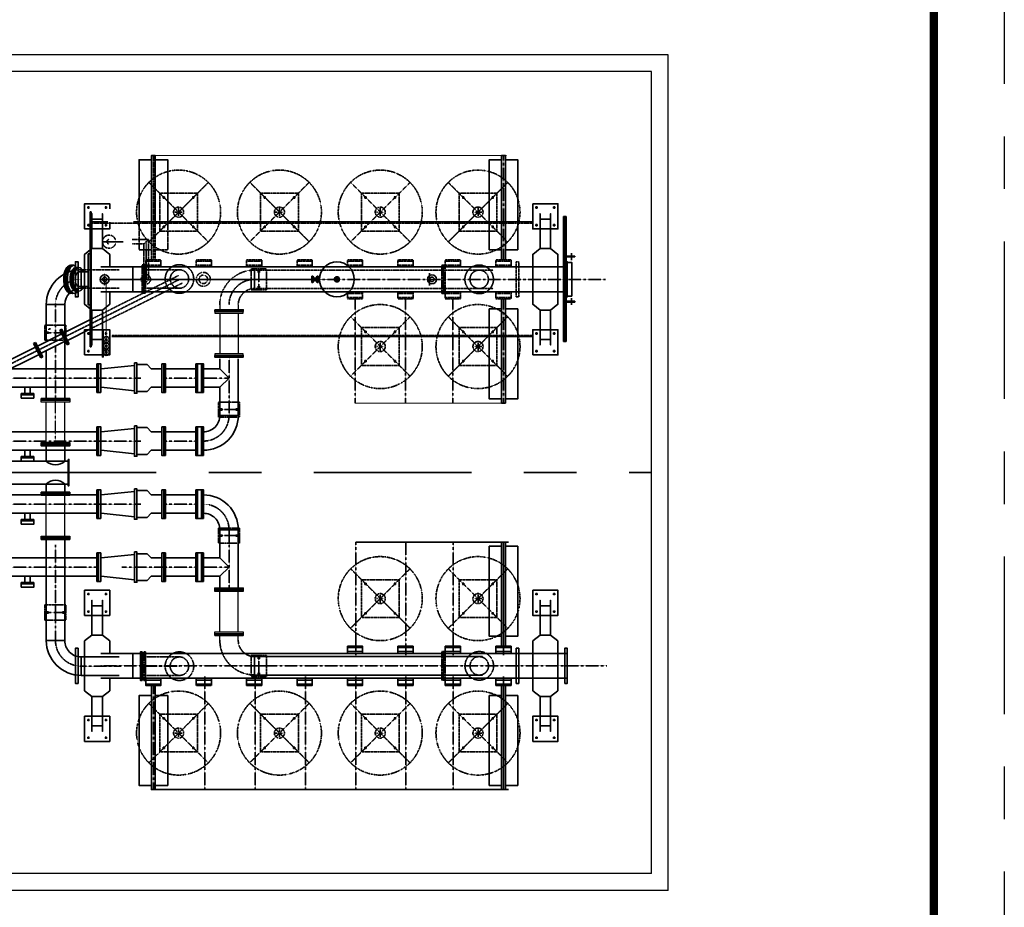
# Model space of a CAD drawing. Header units: inches. Extents: x -341304 to 31571016, y -692717 to 2132253.
# Tile 245 of 256: x 751887 to 763604, y -296658 to -286094. Entities that reach past the tile are written whole.
import ezdxf

# ---------------------------------------------------------------- set-up
doc = ezdxf.new("R2010")
doc.units = ezdxf.units.IN
doc.header["$MEASUREMENT"] = 0
for name, pattern in [('ACISOWELD', [3, 2, -1]), ('CENTER', [2, 1.25, -0.25, 0.25, -0.25]), ('CENTRE', [1.5, 0.75, -0.25, 0.25, -0.25]), ('DASHDOT', [1, 0.5, -0.25, 0, -0.25]), ('DASHED', [0.75, 0.5, -0.25]), ('HIDDEN', [0.375, 0.25, -0.125])]:
    doc.linetypes.add(name, pattern=pattern)

# ---------------------------------------------------------------- blocks, each defined once
blk = doc.blocks.new('tyyyy')
at = {"color": 230, "ltscale": 100}
for p, q in [((-1255486, 591205), (-1266340, 591205)), ((-1255486, 581259), (-1255486, 591205)), ((-1255686, 591005), (-1266140, 591005)), ((-1255686, 581459), (-1255686, 591005)), ((-1255686, 581459), (-1263887, 581459)), ((-1255486, 581259), (-1264087, 581259))]:
    blk.add_line(p, q, dxfattribs=at)
at = {"color": 230, "linetype": 'HIDDEN', "lineweight": 35, "ltscale": 0.5}
for p, q in [((-1261612, 588765), (-1261612, 590005)), ((-1260958, 589686), (-1261665, 588979)), ((-1260958, 588979), (-1261665, 589686)), ((-1259758, 589686), (-1260465, 588979)), ((-1259758, 588979), (-1260465, 589686)), ((-1258558, 589686), (-1259265, 588979)), ((-1258558, 588979), (-1259265, 589686)), ((-1257395, 589686), (-1258102, 588979)), ((-1257395, 588979), (-1258102, 589686)), ((-1262350, 589199), (-1257098, 589199)), ((-1261671, 589006), (-1261863, 589006)), ((-1261724, 588954), (-1261863, 588954)), ((-1261671, 589006), (-1261724, 588954)), ((-1261724, 588532), (-1261724, 588954)), ((-1261671, 588532), (-1261671, 589006)), ((-1262472, 588646), (-1262019, 588646)), ((-1261316, 588576), (-1262362, 588052)), ((-1260407, 588642), (-1257568, 588642)), ((-1261265, 588488), (-1262362, 587942)), ((-1262472, 588427), (-1262019, 588427)), ((-1258558, 588086), (-1259265, 587379)), ((-1258558, 587379), (-1259265, 588086)), ((-1257395, 588086), (-1258102, 587379)), ((-1257395, 587379), (-1258102, 588086)), ((-1262107, 587865), (-1257098, 587865)), ((-1258558, 585086), (-1259265, 584379)), ((-1258558, 584379), (-1259265, 585086)), ((-1257395, 585086), (-1258102, 584379)), ((-1257395, 584379), (-1258102, 585086)), ((-1260958, 583486), (-1261665, 582779)), ((-1260958, 582779), (-1261665, 583486)), ((-1259758, 583486), (-1260465, 582779)), ((-1259758, 582779), (-1260465, 583486)), ((-1258558, 583486), (-1259265, 582779)), ((-1258558, 582779), (-1259265, 583486)), ((-1257395, 583486), (-1258102, 582779)), ((-1257395, 582779), (-1258102, 583486))]:
    blk.add_line(p, q, dxfattribs=at)
at = {"color": 230, "lineweight": 0}
for p, q in [((-1261612, 590005), (-1257408, 590005)), ((-1257431, 587059), (-1259212, 587059))]:
    blk.add_line(p, q, dxfattribs=at)
at = {"color": 230, "linetype": 'CENTER', "lineweight": 35}
for p, q in [((-1257445, 588765), (-1257445, 590005)), ((-1261357, 589332), (-1261267, 589332)), ((-1261312, 589378), (-1261312, 589287)), ((-1260157, 589332), (-1260067, 589332)), ((-1260112, 589378), (-1260112, 589287)), ((-1258957, 589332), (-1258867, 589332)), ((-1258912, 589378), (-1258912, 589287)), ((-1257794, 589332), (-1257704, 589332)), ((-1257749, 589378), (-1257749, 589287)), ((-1256701, 588808), (-1256596, 588808)), ((-1256701, 588798), (-1256596, 588798)), ((-1260357, 588407), (-1260357, 588657)), ((-1261303, 588530), (-1262362, 588000)), ((-1262237, 588532), (-1259728, 588532)), ((-1256230, 588532), (-1262237, 588532)), ((-1260267, 588532), (-1260447, 588532)), ((-1262777, 587851), (-1262777, 588231)), ((-1259212, 588299), (-1259212, 587059)), ((-1258612, 588299), (-1258612, 587059)), ((-1258049, 588299), (-1258049, 587059)), ((-1257445, 588299), (-1257445, 587059)), ((-1256701, 588272), (-1256596, 588272)), ((-1256701, 588262), (-1256596, 588262)), ((-1262362, 588000), (-1264261, 587049)), ((-1262777, 587807), (-1262777, 587987)), ((-1262902, 587897), (-1262652, 587897)), ((-1258912, 587778), (-1258912, 587687)), ((-1257749, 587778), (-1257749, 587687)), ((-1262777, 587092), (-1262777, 587735)), ((-1258957, 587732), (-1258867, 587732)), ((-1257794, 587732), (-1257704, 587732)), ((-1263534, 587357), (-1262260, 587357)), ((-1262260, 587357), (-1261760, 587357)), ((-1261488, 587357), (-1261088, 587357)), ((-1261037, 587357), (-1260712, 587357)), ((-1260712, 586892), (-1260712, 587072)), ((-1260837, 586982), (-1260587, 586982)), ((-1263660, 586607), (-1262260, 586607)), ((-1262260, 586607), (-1261760, 586607)), ((-1261488, 586607), (-1261088, 586607)), ((-1263660, 585857), (-1262260, 585857)), ((-1262260, 585857), (-1261760, 585857)), ((-1261488, 585857), (-1261088, 585857)), ((-1260712, 585392), (-1260712, 585572)), ((-1260837, 585482), (-1260587, 585482)), ((-1259204, 584061), (-1259204, 585405)), ((-1258606, 584060), (-1258606, 585405)), ((-1258044, 584061), (-1258044, 585405)), ((-1257445, 584060), (-1257445, 585405)), ((-1257445, 584165), (-1257445, 585405)), ((-1263660, 585107), (-1262260, 585107)), ((-1261988, 585107), (-1261488, 585107)), ((-1261488, 585107), (-1261088, 585107)), ((-1261037, 585107), (-1260712, 585107)), ((-1258957, 584732), (-1258867, 584732)), ((-1258912, 584687), (-1258912, 584778)), ((-1257794, 584732), (-1257704, 584732)), ((-1257749, 584687), (-1257749, 584778)), ((-1262777, 584657), (-1262777, 584477)), ((-1262902, 584567), (-1262652, 584567)), ((-1260357, 584057), (-1260357, 583807)), ((-1262237, 583932), (-1256216, 583932)), ((-1261727, 583928), (-1261302, 583928)), ((-1260267, 583932), (-1260447, 583932)), ((-1261001, 583804), (-1261001, 582459)), ((-1260402, 583804), (-1260402, 582459)), ((-1259803, 583804), (-1259803, 582459)), ((-1259204, 583804), (-1259204, 582459)), ((-1258606, 583804), (-1258606, 582459)), ((-1258044, 583804), (-1258044, 582459)), ((-1257445, 583804), (-1257445, 582459)), ((-1261612, 583699), (-1261612, 582459)), ((-1257445, 583699), (-1257445, 582459)), ((-1261312, 583087), (-1261312, 583178)), ((-1260112, 583087), (-1260112, 583178)), ((-1258912, 583087), (-1258912, 583178)), ((-1257749, 583087), (-1257749, 583178)), ((-1261357, 583132), (-1261267, 583132)), ((-1260157, 583132), (-1260067, 583132)), ((-1258957, 583132), (-1258867, 583132)), ((-1257794, 583132), (-1257704, 583132))]:
    blk.add_line(p, q, dxfattribs=at)
at = {"color": 230, "lineweight": 35}
for p, q in [((-1261502, 589507), (-1261472, 589507)), ((-1261487, 589522), (-1261487, 589492)), ((-1261152, 589507), (-1261122, 589507)), ((-1261137, 589522), (-1261137, 589492)), ((-1260302, 589507), (-1260272, 589507)), ((-1260287, 589522), (-1260287, 589492)), ((-1259952, 589507), (-1259922, 589507)), ((-1259937, 589522), (-1259937, 589492)), ((-1259102, 589507), (-1259072, 589507)), ((-1259087, 589522), (-1259087, 589492)), ((-1258752, 589507), (-1258722, 589507)), ((-1258737, 589522), (-1258737, 589492)), ((-1257939, 589507), (-1257909, 589507)), ((-1257924, 589522), (-1257924, 589492)), ((-1257589, 589507), (-1257559, 589507)), ((-1257574, 589522), (-1257574, 589492)), ((-1262401, 589387), (-1262371, 589387)), ((-1262386, 589402), (-1262386, 589372)), ((-1262191, 589387), (-1262161, 589387)), ((-1262176, 589402), (-1262176, 589372)), ((-1257068, 589387), (-1257038, 589387)), ((-1257053, 589402), (-1257053, 589372)), ((-1256858, 589387), (-1256828, 589387)), ((-1256843, 589402), (-1256843, 589372)), ((-1262366, 589336), (-1262366, 587729)), ((-1262366, 589336), (-1262354, 589336)), ((-1262354, 589336), (-1262354, 587729)), ((-1256731, 589278), (-1256731, 587792)), ((-1256731, 589278), (-1256701, 589278)), ((-1256720, 589278), (-1256720, 587792)), ((-1256712, 589278), (-1256712, 587792)), ((-1256701, 589278), (-1256701, 587792)), ((-1262401, 589177), (-1262371, 589177)), ((-1262386, 589192), (-1262386, 589162)), ((-1262354, 589215), (-1262154, 589215)), ((-1262191, 589177), (-1262161, 589177)), ((-1262176, 589192), (-1262176, 589162)), ((-1261848, 589215), (-1257098, 589215)), ((-1261502, 589157), (-1261472, 589157)), ((-1261487, 589172), (-1261487, 589142)), ((-1261152, 589157), (-1261122, 589157)), ((-1261137, 589172), (-1261137, 589142)), ((-1260302, 589157), (-1260272, 589157)), ((-1260287, 589172), (-1260287, 589142)), ((-1259952, 589157), (-1259922, 589157)), ((-1259937, 589172), (-1259937, 589142)), ((-1259102, 589157), (-1259072, 589157)), ((-1259087, 589172), (-1259087, 589142)), ((-1258752, 589157), (-1258722, 589157)), ((-1258737, 589172), (-1258737, 589142)), ((-1257939, 589157), (-1257909, 589157)), ((-1257924, 589172), (-1257924, 589142)), ((-1257589, 589157), (-1257559, 589157)), ((-1257574, 589172), (-1257574, 589142)), ((-1257068, 589177), (-1257038, 589177)), ((-1257053, 589162), (-1257053, 589192)), ((-1256858, 589177), (-1256828, 589177)), ((-1256843, 589162), (-1256843, 589192)), ((-1262387, 588837), (-1262387, 588228)), ((-1262387, 588837), (-1262366, 588837)), ((-1256638, 588843), (-1256638, 588762)), ((-1256596, 588808), (-1256596, 588798)), ((-1262597, 588699), (-1262553, 588699)), ((-1262553, 588699), (-1262532, 588671)), ((-1262237, 588680), (-1256731, 588680)), ((-1262498, 588672), (-1262533, 588672)), ((-1262498, 588620), (-1262383, 588620)), ((-1262472, 588646), (-1262472, 588427)), ((-1260407, 588642), (-1260407, 588423)), ((-1260372, 588622), (-1260342, 588622)), ((-1260357, 588607), (-1260357, 588637)), ((-1259728, 588570), (-1259728, 588495)), ((-1259715, 588570), (-1259728, 588570)), ((-1259722, 588570), (-1259722, 588495)), ((-1259664, 588570), (-1259715, 588495)), ((-1259715, 588570), (-1259664, 588495)), ((-1259715, 588570), (-1259715, 588495)), ((-1259664, 588570), (-1259664, 588495)), ((-1259651, 588570), (-1259664, 588570)), ((-1259657, 588570), (-1259657, 588495)), ((-1259651, 588570), (-1259651, 588495)), ((-1258326, 588607), (-1258326, 588460)), ((-1262498, 588445), (-1262383, 588445)), ((-1261053, 588532), (-1260628, 588532)), ((-1260357, 588427), (-1260357, 588457)), ((-1259715, 588495), (-1259728, 588495)), ((-1259651, 588495), (-1259664, 588495)), ((-1262237, 588384), (-1256731, 588384)), ((-1260372, 588442), (-1260342, 588442)), ((-1262887, 588231), (-1262667, 588231)), ((-1262887, 587803), (-1262887, 588231)), ((-1262667, 587900), (-1262667, 588231)), ((-1262387, 588228), (-1262366, 588228)), ((-1256638, 588308), (-1256638, 588228)), ((-1256596, 588272), (-1256596, 588262)), ((-1262882, 587897), (-1262852, 587897)), ((-1262867, 587912), (-1262867, 587882)), ((-1262700, 587939), (-1262725, 587927)), ((-1262725, 587927), (-1262638, 587754)), ((-1262715, 587932), (-1262628, 587758)), ((-1262710, 587934), (-1262623, 587761)), ((-1262702, 587897), (-1262672, 587897)), ((-1262700, 587939), (-1262613, 587765)), ((-1262687, 587912), (-1262687, 587882)), ((-1262401, 587887), (-1262371, 587887)), ((-1262386, 587872), (-1262386, 587902)), ((-1262191, 587887), (-1262161, 587887)), ((-1262176, 587872), (-1262176, 587902)), ((-1259102, 587907), (-1259072, 587907)), ((-1259087, 587922), (-1259087, 587892)), ((-1258752, 587907), (-1258722, 587907)), ((-1258737, 587922), (-1258737, 587892)), ((-1257939, 587907), (-1257909, 587907)), ((-1257924, 587922), (-1257924, 587892)), ((-1257589, 587907), (-1257559, 587907)), ((-1257574, 587922), (-1257574, 587892)), ((-1257068, 587887), (-1257038, 587887)), ((-1257053, 587872), (-1257053, 587902)), ((-1256858, 587887), (-1256828, 587887)), ((-1256843, 587872), (-1256843, 587902)), ((-1263014, 587782), (-1263038, 587770)), ((-1263038, 587770), (-1262951, 587596)), ((-1263029, 587775), (-1262942, 587601)), ((-1263023, 587777), (-1262936, 587604)), ((-1263014, 587782), (-1262927, 587608)), ((-1262667, 587112), (-1262667, 587794)), ((-1262613, 587765), (-1262638, 587754)), ((-1262107, 587850), (-1257098, 587850)), ((-1256731, 587792), (-1256701, 587792)), ((-1262887, 587112), (-1262887, 587683)), ((-1262401, 587677), (-1262371, 587677)), ((-1262386, 587662), (-1262386, 587692)), ((-1262366, 587729), (-1262354, 587729)), ((-1262191, 587677), (-1262161, 587677)), ((-1262176, 587662), (-1262176, 587692)), ((-1257068, 587677), (-1257038, 587677)), ((-1257053, 587662), (-1257053, 587692)), ((-1256858, 587677), (-1256828, 587677)), ((-1256843, 587662), (-1256843, 587692)), ((-1262927, 587608), (-1262951, 587596)), ((-1262235, 587467), (-1261838, 587507)), ((-1260821, 587467), (-1260821, 587587)), ((-1259102, 587557), (-1259072, 587557)), ((-1259087, 587572), (-1259087, 587542)), ((-1258752, 587557), (-1258722, 587557)), ((-1258737, 587572), (-1258737, 587542)), ((-1257939, 587557), (-1257909, 587557)), ((-1257924, 587572), (-1257924, 587542)), ((-1257589, 587557), (-1257559, 587557)), ((-1257574, 587572), (-1257574, 587542)), ((-1263315, 587467), (-1262280, 587467)), ((-1261468, 587467), (-1261108, 587467)), ((-1261017, 587467), (-1260821, 587467)), ((-1260712, 587357), (-1260821, 587467)), ((-1260712, 587357), (-1260821, 587248)), ((-1263640, 587248), (-1262280, 587248)), ((-1263140, 587248), (-1263140, 587173)), ((-1263080, 587248), (-1263080, 587173)), ((-1262235, 587248), (-1261838, 587207)), ((-1261468, 587248), (-1261108, 587248)), ((-1261017, 587248), (-1260821, 587248)), ((-1260817, 586982), (-1260787, 586982)), ((-1260802, 586997), (-1260802, 586967)), ((-1260637, 586982), (-1260607, 586982)), ((-1260622, 586997), (-1260622, 586967)), ((-1260821, 586912), (-1260602, 586912)), ((-1263640, 586717), (-1262280, 586717)), ((-1262235, 586717), (-1261838, 586757)), ((-1261468, 586717), (-1261108, 586717)), ((-1261017, 586717), (-1261017, 586498)), ((-1263640, 586498), (-1262280, 586498)), ((-1263140, 586498), (-1263140, 586423)), ((-1263080, 586498), (-1263080, 586423)), ((-1262235, 586498), (-1261838, 586457)), ((-1261468, 586498), (-1261108, 586498)), ((-1265035, 586369), (-1262627, 586369)), ((-1265035, 586096), (-1262627, 586096)), ((-1262235, 585967), (-1261838, 586007)), ((-1263640, 585967), (-1262280, 585967)), ((-1261468, 585967), (-1261108, 585967)), ((-1261017, 585748), (-1261017, 585967)), ((-1263640, 585748), (-1262280, 585748)), ((-1263140, 585748), (-1263140, 585673)), ((-1263080, 585748), (-1263080, 585673)), ((-1262235, 585748), (-1261838, 585707)), ((-1261468, 585748), (-1261108, 585748)), ((-1260821, 585552), (-1260602, 585552)), ((-1260817, 585482), (-1260787, 585482)), ((-1260802, 585497), (-1260802, 585467)), ((-1260637, 585482), (-1260607, 585482)), ((-1260622, 585497), (-1260622, 585467)), ((-1257385, 585405), (-1259204, 585405)), ((-1263640, 585217), (-1262280, 585217)), ((-1262235, 585217), (-1261838, 585257)), ((-1261468, 585217), (-1261108, 585217)), ((-1261017, 585217), (-1260821, 585217)), ((-1260712, 585107), (-1260821, 585217)), ((-1260712, 585107), (-1260821, 584998)), ((-1263640, 584998), (-1262280, 584998)), ((-1263140, 584998), (-1263140, 584923)), ((-1263080, 584998), (-1263080, 584923)), ((-1262235, 584998), (-1261838, 584957)), ((-1261468, 584998), (-1261108, 584998)), ((-1261017, 584998), (-1260821, 584998)), ((-1260821, 584998), (-1260821, 584857)), ((-1259102, 584907), (-1259072, 584907)), ((-1259087, 584892), (-1259087, 584922)), ((-1258752, 584907), (-1258722, 584907)), ((-1258737, 584892), (-1258737, 584922)), ((-1257939, 584907), (-1257909, 584907)), ((-1257924, 584892), (-1257924, 584922)), ((-1257589, 584907), (-1257559, 584907)), ((-1257574, 584892), (-1257574, 584922)), ((-1262401, 584787), (-1262371, 584787)), ((-1262386, 584802), (-1262386, 584772)), ((-1262191, 584787), (-1262161, 584787)), ((-1262176, 584802), (-1262176, 584772)), ((-1257068, 584787), (-1257038, 584787)), ((-1257053, 584802), (-1257053, 584772)), ((-1256858, 584787), (-1256828, 584787)), ((-1256843, 584802), (-1256843, 584772)), ((-1262867, 584552), (-1262867, 584582)), ((-1262687, 584552), (-1262687, 584582)), ((-1262401, 584577), (-1262371, 584577)), ((-1262386, 584592), (-1262386, 584562)), ((-1262191, 584577), (-1262161, 584577)), ((-1262176, 584592), (-1262176, 584562)), ((-1257068, 584577), (-1257038, 584577)), ((-1257053, 584592), (-1257053, 584562)), ((-1256858, 584577), (-1256828, 584577)), ((-1256843, 584592), (-1256843, 584562)), ((-1262882, 584567), (-1262852, 584567)), ((-1262702, 584567), (-1262672, 584567)), ((-1259102, 584557), (-1259072, 584557)), ((-1259087, 584542), (-1259087, 584572)), ((-1258752, 584557), (-1258722, 584557)), ((-1258737, 584542), (-1258737, 584572)), ((-1257939, 584557), (-1257909, 584557)), ((-1257924, 584542), (-1257924, 584572)), ((-1257589, 584557), (-1257559, 584557)), ((-1257574, 584542), (-1257574, 584572)), ((-1262887, 584233), (-1262667, 584233)), ((-1262472, 583819), (-1262472, 584038)), ((-1262237, 584080), (-1256686, 584080)), ((-1260407, 583823), (-1260407, 584042)), ((-1260372, 584022), (-1260342, 584022)), ((-1260357, 584037), (-1260357, 584007)), ((-1262237, 583784), (-1256686, 583784)), ((-1260372, 583842), (-1260342, 583842)), ((-1260357, 583857), (-1260357, 583827)), ((-1262386, 583272), (-1262386, 583302)), ((-1262176, 583272), (-1262176, 583302)), ((-1261502, 583307), (-1261472, 583307)), ((-1261487, 583292), (-1261487, 583322)), ((-1261152, 583307), (-1261122, 583307)), ((-1261137, 583292), (-1261137, 583322)), ((-1260302, 583307), (-1260272, 583307)), ((-1260287, 583292), (-1260287, 583322)), ((-1259952, 583307), (-1259922, 583307)), ((-1259937, 583292), (-1259937, 583322)), ((-1259102, 583307), (-1259072, 583307)), ((-1259087, 583292), (-1259087, 583322)), ((-1258752, 583307), (-1258722, 583307)), ((-1258737, 583292), (-1258737, 583322)), ((-1257939, 583307), (-1257909, 583307)), ((-1257924, 583292), (-1257924, 583322)), ((-1257589, 583307), (-1257559, 583307)), ((-1257574, 583292), (-1257574, 583322)), ((-1257053, 583272), (-1257053, 583302)), ((-1256843, 583272), (-1256843, 583302)), ((-1262401, 583287), (-1262371, 583287)), ((-1262191, 583287), (-1262161, 583287)), ((-1257068, 583287), (-1257038, 583287)), ((-1256858, 583287), (-1256828, 583287)), ((-1262401, 583077), (-1262371, 583077)), ((-1262386, 583062), (-1262386, 583092)), ((-1262191, 583077), (-1262161, 583077)), ((-1262176, 583062), (-1262176, 583092)), ((-1257068, 583077), (-1257038, 583077)), ((-1257053, 583062), (-1257053, 583092)), ((-1256858, 583077), (-1256828, 583077)), ((-1256843, 583062), (-1256843, 583092)), ((-1261502, 582957), (-1261472, 582957)), ((-1261487, 582942), (-1261487, 582972)), ((-1261152, 582957), (-1261122, 582957)), ((-1261137, 582942), (-1261137, 582972)), ((-1260302, 582957), (-1260272, 582957)), ((-1260287, 582942), (-1260287, 582972)), ((-1259952, 582957), (-1259922, 582957)), ((-1259937, 582942), (-1259937, 582972)), ((-1259102, 582957), (-1259072, 582957)), ((-1259087, 582942), (-1259087, 582972)), ((-1258752, 582957), (-1258722, 582957)), ((-1258737, 582942), (-1258737, 582972)), ((-1257939, 582957), (-1257909, 582957)), ((-1257924, 582942), (-1257924, 582972)), ((-1257589, 582957), (-1257559, 582957)), ((-1257574, 582942), (-1257574, 582972)), ((-1261589, 582459), (-1257385, 582459))]:
    blk.add_line(p, q, dxfattribs=at)
at = {"color": 230, "linetype": 'CENTER', "lineweight": 35, "ltscale": 0.1}
for p, q in [((-1261970, 588980), (-1262214, 588980)), ((-1261698, 588532), (-1261698, 588980))]:
    blk.add_line(p, q, dxfattribs=at)
at = {"color": 230, "linetype": 'HIDDEN', "lineweight": 35}
for p, q in [((-1262431, 588532), (-1262431, 588680)), ((-1261855, 588532), (-1261855, 588680)), ((-1257098, 588532), (-1257098, 588680)), ((-1256798, 588532), (-1256798, 588680)), ((-1262431, 588532), (-1262431, 588384)), ((-1261855, 588532), (-1261855, 588384)), ((-1257098, 588532), (-1257098, 588384)), ((-1256798, 588532), (-1256798, 588384)), ((-1262431, 583932), (-1262431, 584080)), ((-1261855, 583932), (-1261855, 584080)), ((-1257098, 583932), (-1257098, 584080)), ((-1256798, 583932), (-1256798, 584080)), ((-1262431, 583932), (-1262431, 583784)), ((-1261855, 583932), (-1261855, 583784)), ((-1257098, 583932), (-1257098, 583784)), ((-1256798, 583932), (-1256798, 583784))]:
    blk.add_line(p, q, dxfattribs=at)
at = {"color": 230, "linetype": 'DASHED', "lineweight": 35, "ltscale": 0.1}
blk.add_line((-1262192, 588607), (-1262192, 588460), dxfattribs=at)
at = {"color": 230, "linetype": 'DASHED', "lineweight": 35}
for p, q in [((-1261707, 588646), (-1261302, 588646)), ((-1261707, 588427), (-1261302, 588427)), ((-1262902, 584657), (-1262902, 584477)), ((-1262652, 584657), (-1262902, 584657)), ((-1262652, 584477), (-1262652, 584657)), ((-1262902, 584477), (-1262652, 584477)), ((-1261707, 584038), (-1261302, 584038)), ((-1261707, 583819), (-1261302, 583819))]:
    blk.add_line(p, q, dxfattribs=at)
at = {"color": 230, "linetype": 'ACISOWELD', "lineweight": 30}
for p, q in [((-1260821, 588227), (-1260821, 588170)), ((-1260602, 588233), (-1260602, 588170)), ((-1260821, 584237), (-1260821, 584295)), ((-1260602, 584231), (-1260602, 584295))]:
    blk.add_line(p, q, dxfattribs=at)
at = {"color": 230, "lineweight": 30}
for p, q in [((-1260821, 588130), (-1260821, 587647)), ((-1260602, 588130), (-1260602, 587647)), ((-1262887, 586590), (-1262887, 587072)), ((-1262667, 586590), (-1262667, 587072)), ((-1262887, 586590), (-1262887, 586681)), ((-1262887, 585476), (-1262887, 585958)), ((-1262667, 585476), (-1262667, 585958)), ((-1260821, 584335), (-1260821, 584817)), ((-1260602, 584335), (-1260602, 584817))]:
    blk.add_line(p, q, dxfattribs=at)
at = {"color": 230, "linetype": 'Continuous', "lineweight": 35, "ltscale": 0.1}
for p, q in [((-1262362, 588052), (-1262678, 587895)), ((-1262362, 587942), (-1262634, 587806)), ((-1263016, 587725), (-1264226, 587120)), ((-1262972, 587638), (-1264183, 587034))]:
    blk.add_line(p, q, dxfattribs=at)
at = {"color": 230, "linetype": 'Continuous', "lineweight": 35}
for p, q in [((-1262992, 587738), (-1262702, 587883)), ((-1262949, 587653), (-1262660, 587798))]:
    blk.add_line(p, q, dxfattribs=at)
at = {"color": 230, "linetype": 'CENTER', "lineweight": 30}
blk.add_line((-1262777, 586570), (-1262777, 587092), dxfattribs=at)
at = {"color": 230, "linetype": 'CENTRE', "lineweight": 35, "ltscale": 2500}
blk.add_line((-1274702, 586232), (-1255686, 586232), dxfattribs=at)
at = {"color": 230, "lineweight": 35}
for points in [[(-1261589, 589215), (-1261589, 590005), (-1261635, 590005), (-1261635, 589215)], [(-1257422, 588765), (-1257422, 590005), (-1257468, 590005), (-1257468, 588765)], [(-1261635, 589955), (-1261782, 589955), (-1261782, 589215)], [(-1261442, 589215), (-1261442, 589955), (-1261589, 589955)], [(-1257468, 589955), (-1257615, 589955), (-1257615, 588885), (-1257468, 588885)], [(-1257422, 588885), (-1257275, 588885), (-1257275, 589955), (-1257422, 589955)], [(-1262131, 589214), (-1262131, 589132), (-1262431, 589132), (-1262431, 589432), (-1262131, 589432), (-1262131, 589371)], [(-1262344, 588898), (-1262344, 589312), (-1262344, 589247), (-1262219, 589247), (-1262219, 589312), (-1262219, 588898)], [(-1257011, 588898), (-1257011, 589312), (-1257011, 589247), (-1256886, 589247), (-1256886, 589312), (-1256886, 588898)], [(-1262431, 588680), (-1262431, 588828), (-1262344, 588898), (-1262219, 588898), (-1262131, 588828), (-1262131, 588680)], [(-1257098, 588680), (-1257098, 588828), (-1257011, 588898), (-1256886, 588898), (-1256798, 588828), (-1256798, 588680)], [(-1262431, 588384), (-1262431, 588236), (-1262344, 588166), (-1262219, 588166), (-1262131, 588236), (-1262131, 588384)], [(-1257098, 588384), (-1257098, 588236), (-1257011, 588166), (-1256886, 588166), (-1256798, 588236), (-1256798, 588384)], [(-1257468, 588299), (-1257468, 587059), (-1257422, 587059), (-1257422, 588299)], [(-1262344, 588166), (-1262344, 587752), (-1262344, 587817), (-1262219, 587817), (-1262219, 587752), (-1262219, 588166)], [(-1257468, 588179), (-1257615, 588179), (-1257615, 587109), (-1257468, 587109)], [(-1257422, 587109), (-1257275, 587109), (-1257275, 588179), (-1257422, 588179)], [(-1257011, 588166), (-1257011, 587752), (-1257011, 587817), (-1256886, 587817), (-1256886, 587752), (-1256886, 588166)], [(-1261808, 587517), (-1261688, 587517), (-1261638, 587467), (-1261513, 587467)], [(-1261808, 587197), (-1261688, 587197), (-1261638, 587248), (-1261513, 587248)], [(-1261808, 586767), (-1261688, 586767), (-1261638, 586717), (-1261513, 586717)], [(-1261808, 586447), (-1261688, 586447), (-1261638, 586498), (-1261513, 586498)], [(-1261808, 586017), (-1261688, 586017), (-1261638, 585967), (-1261513, 585967)], [(-1261808, 585697), (-1261688, 585697), (-1261638, 585748), (-1261513, 585748)], [(-1257468, 584165), (-1257468, 585405), (-1257422, 585405), (-1257422, 584165)], [(-1257468, 584285), (-1257615, 584285), (-1257615, 585355), (-1257468, 585355)], [(-1257422, 585355), (-1257275, 585355), (-1257275, 584285), (-1257422, 584285)], [(-1261808, 585267), (-1261688, 585267), (-1261638, 585217), (-1261513, 585217)], [(-1261808, 584947), (-1261688, 584947), (-1261638, 584998), (-1261513, 584998)], [(-1262344, 584298), (-1262344, 584712), (-1262344, 584647), (-1262219, 584647), (-1262219, 584712), (-1262219, 584298)], [(-1257011, 584298), (-1257011, 584712), (-1257011, 584647), (-1256886, 584647), (-1256886, 584712), (-1256886, 584298)], [(-1262431, 584080), (-1262431, 584228), (-1262344, 584298), (-1262219, 584298), (-1262131, 584228), (-1262131, 584080)], [(-1257098, 584080), (-1257098, 584228), (-1257011, 584298), (-1256886, 584298), (-1256798, 584228), (-1256798, 584080)], [(-1259122, 584080), (-1259122, 584165), (-1259302, 584165), (-1259302, 584080), (-1259122, 584080), (-1259122, 584102), (-1259302, 584102), (-1259302, 584149), (-1259122, 584149)], [(-1258522, 584080), (-1258522, 584165), (-1258702, 584165), (-1258702, 584080), (-1258522, 584080), (-1258522, 584102), (-1258702, 584102), (-1258702, 584149), (-1258522, 584149)], [(-1257959, 584080), (-1257959, 584165), (-1258139, 584165), (-1258139, 584080), (-1257959, 584080), (-1257959, 584102), (-1258139, 584102), (-1258139, 584149), (-1257959, 584149)], [(-1257355, 584080), (-1257355, 584165), (-1257535, 584165), (-1257535, 584080), (-1257355, 584080), (-1257355, 584102), (-1257535, 584102), (-1257535, 584149), (-1257355, 584149)], [(-1262431, 583784), (-1262431, 583636), (-1262344, 583566), (-1262219, 583566), (-1262131, 583636), (-1262131, 583784)], [(-1261702, 583784), (-1261702, 583699), (-1261522, 583699), (-1261522, 583784), (-1261702, 583784), (-1261702, 583762), (-1261522, 583762), (-1261522, 583715), (-1261702, 583715)], [(-1260502, 583784), (-1260502, 583699), (-1260322, 583699), (-1260322, 583784), (-1260502, 583784), (-1260502, 583762), (-1260322, 583762), (-1260322, 583715), (-1260502, 583715)], [(-1259902, 583784), (-1259902, 583699), (-1259722, 583699), (-1259722, 583784), (-1259902, 583784), (-1259902, 583762), (-1259722, 583762), (-1259722, 583715), (-1259902, 583715)], [(-1259302, 583784), (-1259302, 583699), (-1259122, 583699), (-1259122, 583784), (-1259302, 583784), (-1259302, 583762), (-1259122, 583762), (-1259122, 583715), (-1259302, 583715)], [(-1258702, 583784), (-1258702, 583699), (-1258522, 583699), (-1258522, 583784), (-1258702, 583784), (-1258702, 583762), (-1258522, 583762), (-1258522, 583715), (-1258702, 583715)], [(-1258139, 583784), (-1258139, 583699), (-1257959, 583699), (-1257959, 583784), (-1258139, 583784), (-1258139, 583762), (-1257959, 583762), (-1257959, 583715), (-1258139, 583715)], [(-1257535, 583784), (-1257535, 583699), (-1257355, 583699), (-1257355, 583784), (-1257535, 583784), (-1257535, 583762), (-1257355, 583762), (-1257355, 583715), (-1257535, 583715)], [(-1257098, 583784), (-1257098, 583636), (-1257011, 583566), (-1256886, 583566), (-1256798, 583636), (-1256798, 583784)], [(-1261589, 583699), (-1261589, 582459), (-1261635, 582459), (-1261635, 583699)], [(-1257422, 583699), (-1257422, 582459), (-1257468, 582459), (-1257468, 583699)], [(-1262344, 583566), (-1262344, 583152), (-1262344, 583217), (-1262219, 583217), (-1262219, 583152), (-1262219, 583566)], [(-1261635, 582509), (-1261782, 582509), (-1261782, 583579), (-1261635, 583579)], [(-1261589, 583579), (-1261442, 583579), (-1261442, 582509), (-1261589, 582509)], [(-1257468, 582509), (-1257615, 582509), (-1257615, 583579), (-1257468, 583579)], [(-1257422, 583579), (-1257275, 583579), (-1257275, 582509), (-1257422, 582509)], [(-1257011, 583566), (-1257011, 583152), (-1257011, 583217), (-1256886, 583217), (-1256886, 583152), (-1256886, 583566)]]:
    blk.add_lwpolyline(points, dxfattribs=at)
at = {"color": 230, "linetype": 'HIDDEN', "lineweight": 35, "ltscale": 0.5}
for points in [[(-1261537, 589557), (-1261087, 589557), (-1261087, 589107), (-1261537, 589107)], [(-1260337, 589557), (-1259887, 589557), (-1259887, 589107), (-1260337, 589107)], [(-1259137, 589557), (-1258687, 589557), (-1258687, 589107), (-1259137, 589107)], [(-1257974, 589557), (-1257524, 589557), (-1257524, 589107), (-1257974, 589107)], [(-1257264, 588742), (-1257294, 588742), (-1257294, 588322), (-1257264, 588322)], [(-1259137, 587957), (-1258687, 587957), (-1258687, 587507), (-1259137, 587507)], [(-1257974, 587957), (-1257524, 587957), (-1257524, 587507), (-1257974, 587507)], [(-1259137, 584507), (-1258687, 584507), (-1258687, 584957), (-1259137, 584957)], [(-1257974, 584507), (-1257524, 584507), (-1257524, 584957), (-1257974, 584957)], [(-1261537, 582907), (-1261087, 582907), (-1261087, 583357), (-1261537, 583357)], [(-1260337, 582907), (-1259887, 582907), (-1259887, 583357), (-1260337, 583357)], [(-1259137, 582907), (-1258687, 582907), (-1258687, 583357), (-1259137, 583357)], [(-1257974, 582907), (-1257524, 582907), (-1257524, 583357), (-1257974, 583357)]]:
    blk.add_lwpolyline(points, close=True, dxfattribs=at)
at = {"color": 230, "lineweight": 35}
for points in [[(-1257098, 589432), (-1256798, 589432), (-1256798, 589132), (-1257098, 589132)], [(-1262509, 588742), (-1262539, 588742), (-1262539, 588322), (-1262509, 588322)], [(-1262509, 588322), (-1262539, 588322), (-1262539, 588742), (-1262509, 588742)], [(-1256716, 588742), (-1256686, 588742), (-1256686, 588322), (-1256716, 588322)], [(-1256701, 588733), (-1256634, 588733), (-1256634, 588332), (-1256701, 588332)], [(-1260882, 588170), (-1260882, 588150), (-1260542, 588150), (-1260542, 588170)], [(-1262431, 587632), (-1262131, 587632), (-1262131, 587932), (-1262431, 587932)], [(-1262219, 587924), (-1262208, 587924), (-1262208, 587609), (-1262219, 587609)], [(-1257098, 587632), (-1256798, 587632), (-1256798, 587932), (-1257098, 587932)], [(-1260882, 587627), (-1260882, 587607), (-1260542, 587607), (-1260542, 587627)], [(-1262284, 587527), (-1262264, 587527), (-1262264, 587187), (-1262284, 587187)], [(-1262264, 587527), (-1262239, 587527), (-1262239, 587187), (-1262264, 587187)], [(-1261838, 587537), (-1261808, 587537), (-1261808, 587177), (-1261838, 587177)], [(-1261513, 587527), (-1261488, 587527), (-1261488, 587187), (-1261513, 587187)], [(-1261488, 587527), (-1261468, 587527), (-1261468, 587187), (-1261488, 587187)], [(-1261108, 587527), (-1261088, 587527), (-1261088, 587187), (-1261108, 587187)], [(-1261088, 587527), (-1261041, 587527), (-1261041, 587187), (-1261088, 587187)], [(-1261037, 587527), (-1261017, 587527), (-1261017, 587187), (-1261037, 587187)], [(-1263185, 587158), (-1263185, 587173), (-1263035, 587173), (-1263035, 587158)], [(-1263185, 587118), (-1263185, 587158), (-1263035, 587158), (-1263035, 587118)], [(-1262947, 587092), (-1262947, 587112), (-1262607, 587112), (-1262607, 587092)], [(-1262284, 586777), (-1262264, 586777), (-1262264, 586437), (-1262284, 586437)], [(-1262264, 586777), (-1262239, 586777), (-1262239, 586437), (-1262264, 586437)], [(-1261838, 586787), (-1261808, 586787), (-1261808, 586427), (-1261838, 586427)], [(-1261513, 586777), (-1261488, 586777), (-1261488, 586437), (-1261513, 586437)], [(-1261488, 586777), (-1261468, 586777), (-1261468, 586437), (-1261488, 586437)], [(-1261108, 586777), (-1261088, 586777), (-1261088, 586437), (-1261108, 586437)], [(-1261088, 586777), (-1261041, 586777), (-1261041, 586437), (-1261088, 586437)], [(-1261037, 586777), (-1261017, 586777), (-1261017, 586437), (-1261037, 586437)], [(-1262947, 586570), (-1262947, 586550), (-1262607, 586550), (-1262607, 586570)], [(-1263185, 586408), (-1263185, 586423), (-1263035, 586423), (-1263035, 586408)], [(-1263185, 586368), (-1263185, 586408), (-1263035, 586408), (-1263035, 586368)], [(-1262627, 586389), (-1262617, 586389), (-1262617, 586076), (-1262627, 586076)], [(-1262947, 585978), (-1262947, 585998), (-1262607, 585998), (-1262607, 585978)], [(-1262284, 586027), (-1262264, 586027), (-1262264, 585687), (-1262284, 585687)], [(-1262264, 586027), (-1262239, 586027), (-1262239, 585687), (-1262264, 585687)], [(-1261838, 586037), (-1261808, 586037), (-1261808, 585677), (-1261838, 585677)], [(-1261513, 586027), (-1261488, 586027), (-1261488, 585687), (-1261513, 585687)], [(-1261488, 586027), (-1261468, 586027), (-1261468, 585687), (-1261488, 585687)], [(-1261108, 586027), (-1261088, 586027), (-1261088, 585687), (-1261108, 585687)], [(-1261088, 586027), (-1261041, 586027), (-1261041, 585687), (-1261088, 585687)], [(-1261037, 585687), (-1261017, 585687), (-1261017, 586027), (-1261037, 586027)], [(-1263185, 585658), (-1263185, 585673), (-1263035, 585673), (-1263035, 585658)], [(-1263185, 585618), (-1263185, 585658), (-1263035, 585658), (-1263035, 585618)], [(-1262947, 585436), (-1262947, 585456), (-1262607, 585456), (-1262607, 585436)], [(-1261838, 585287), (-1261808, 585287), (-1261808, 584927), (-1261838, 584927)], [(-1262284, 585277), (-1262264, 585277), (-1262264, 584937), (-1262284, 584937)], [(-1262264, 585277), (-1262239, 585277), (-1262239, 584937), (-1262264, 584937)], [(-1261513, 585277), (-1261488, 585277), (-1261488, 584937), (-1261513, 584937)], [(-1261488, 585277), (-1261468, 585277), (-1261468, 584937), (-1261488, 584937)], [(-1261108, 585277), (-1261088, 585277), (-1261088, 584937), (-1261108, 584937)], [(-1261088, 585277), (-1261041, 585277), (-1261041, 584937), (-1261088, 584937)], [(-1261037, 584937), (-1261017, 584937), (-1261017, 585277), (-1261037, 585277)], [(-1263185, 584908), (-1263185, 584923), (-1263035, 584923), (-1263035, 584908)], [(-1263185, 584868), (-1263185, 584908), (-1263035, 584908), (-1263035, 584868)], [(-1262431, 584832), (-1262131, 584832), (-1262131, 584532), (-1262431, 584532)], [(-1260882, 584837), (-1260882, 584857), (-1260542, 584857), (-1260542, 584837)], [(-1257098, 584832), (-1256798, 584832), (-1256798, 584532), (-1257098, 584532)], [(-1260882, 584295), (-1260882, 584315), (-1260542, 584315), (-1260542, 584295)], [(-1262509, 584142), (-1262539, 584142), (-1262539, 583722), (-1262509, 583722)], [(-1262509, 583722), (-1262539, 583722), (-1262539, 584142), (-1262509, 584142)], [(-1257264, 583722), (-1257294, 583722), (-1257294, 584142), (-1257264, 584142)], [(-1257264, 584142), (-1257294, 584142), (-1257294, 583722), (-1257264, 583722)], [(-1256716, 583722), (-1256686, 583722), (-1256686, 584142), (-1256716, 584142)], [(-1261747, 584098), (-1261767, 584098), (-1261767, 583758), (-1261747, 583758)], [(-1262431, 583032), (-1262131, 583032), (-1262131, 583332), (-1262431, 583332)], [(-1257098, 583032), (-1256798, 583032), (-1256798, 583332), (-1257098, 583332)]]:
    blk.add_lwpolyline(points, close=True, dxfattribs=at)
at = {"color": 230, "linetype": 'HIDDEN', "lineweight": 35, "ltscale": 0.5}
for points in [[(-1261782, 589199), (-1261782, 588885), (-1261635, 588885)], [(-1261635, 589199), (-1261635, 588765)], [(-1261589, 588885), (-1261442, 588885), (-1261442, 589199)], [(-1261589, 588765), (-1261589, 589199)], [(-1261702, 588680), (-1261702, 588765), (-1261522, 588765), (-1261522, 588680), (-1261702, 588680), (-1261702, 588702), (-1261522, 588702), (-1261522, 588749), (-1261702, 588749)], [(-1261102, 588680), (-1261102, 588765), (-1260922, 588765), (-1260922, 588680), (-1261102, 588680), (-1261102, 588702), (-1260922, 588702), (-1260922, 588749), (-1261102, 588749)], [(-1260502, 588680), (-1260502, 588765), (-1260322, 588765), (-1260322, 588680), (-1260502, 588680), (-1260502, 588702), (-1260322, 588702), (-1260322, 588749), (-1260502, 588749)], [(-1259902, 588680), (-1259902, 588765), (-1259722, 588765), (-1259722, 588680), (-1259902, 588680), (-1259902, 588702), (-1259722, 588702), (-1259722, 588749), (-1259902, 588749)], [(-1259302, 588680), (-1259302, 588765), (-1259122, 588765), (-1259122, 588680), (-1259302, 588680), (-1259302, 588702), (-1259122, 588702), (-1259122, 588749), (-1259302, 588749)], [(-1258702, 588680), (-1258702, 588765), (-1258522, 588765), (-1258522, 588680), (-1258702, 588680), (-1258702, 588702), (-1258522, 588702), (-1258522, 588749), (-1258702, 588749)], [(-1258139, 588680), (-1258139, 588765), (-1257959, 588765), (-1257959, 588680), (-1258139, 588680), (-1258139, 588702), (-1257959, 588702), (-1257959, 588749), (-1258139, 588749)], [(-1257535, 588680), (-1257535, 588765), (-1257355, 588765), (-1257355, 588680), (-1257535, 588680), (-1257535, 588702), (-1257355, 588702), (-1257355, 588749), (-1257535, 588749)], [(-1259122, 588384), (-1259122, 588299), (-1259302, 588299), (-1259302, 588384), (-1259122, 588384), (-1259122, 588362), (-1259302, 588362), (-1259302, 588315), (-1259122, 588315)], [(-1258522, 588384), (-1258522, 588299), (-1258702, 588299), (-1258702, 588384), (-1258522, 588384), (-1258522, 588362), (-1258702, 588362), (-1258702, 588315), (-1258522, 588315)], [(-1257959, 588384), (-1257959, 588299), (-1258139, 588299), (-1258139, 588384), (-1257959, 588384), (-1257959, 588362), (-1258139, 588362), (-1258139, 588315), (-1257959, 588315)], [(-1257355, 588384), (-1257355, 588299), (-1257535, 588299), (-1257535, 588384), (-1257355, 588384), (-1257355, 588362), (-1257535, 588362), (-1257535, 588315), (-1257355, 588315)]]:
    blk.add_lwpolyline(points, dxfattribs=at)
at = {"color": 230, "lineweight": 35}
for points in [[(-1262595, 588699, 0.00664), (-1262596, 588699, 0.174705), (-1262624, 588689, 0.104203), (-1262655, 588651, 0.064948), (-1262672, 588600, 0.051099), (-1262679, 588532, 0.051099)], [(-1262578, 588699, 0.005387), (-1262579, 588699, 0.174705), (-1262607, 588689, 0.104203), (-1262638, 588651, 0.064948), (-1262656, 588600, 0.051099), (-1262663, 588532, 0.051099)], [(-1262570, 588699, 0.004638), (-1262571, 588699, 0.174705), (-1262599, 588689, 0.104203), (-1262630, 588651, 0.064948), (-1262648, 588600, 0.051099), (-1262654, 588532, 0.051099)], [(-1262553, 588699, 0.172295), (-1262581, 588689, 0.104203), (-1262611, 588651, 0.064948), (-1262629, 588600, 0.051099), (-1262636, 588532, 0.051099)], [(-1262533, 588672, 0.174705), (-1262557, 588663, 0.104203), (-1262582, 588631, 0.064948), (-1262597, 588589, 0.051099), (-1262603, 588532, 0.051099)], [(-1262519, 588672, 0.174705), (-1262542, 588663, 0.104203), (-1262568, 588631, 0.064948), (-1262582, 588589, 0.051099), (-1262588, 588532, 0.051099)], [(-1262512, 588672, 0.174705), (-1262536, 588663, 0.104203), (-1262562, 588631, 0.064948), (-1262576, 588589, 0.051099), (-1262582, 588532, 0.051099)], [(-1262444, 588620, 0.017497), (-1262449, 588631, 0.104203), (-1262474, 588663, 0.174705), (-1262498, 588672, 0.174705), (-1262521, 588663, 0.104203), (-1262547, 588631, 0.064948), (-1262562, 588589, 0.051099), (-1262567, 588532, 0.051099)], [(-1262498, 588620, 0.174705), (-1262513, 588615, 0.104203), (-1262529, 588594, 0.064948), (-1262538, 588568, 0.051099), (-1262542, 588532, 0.051099)], [(-1262679, 588532, 0.051099), (-1262672, 588465, 0.064948), (-1262655, 588414, 0.104203), (-1262624, 588376, 0.174705), (-1262596, 588365, 0.00664), (-1262595, 588365, 0.051645)], [(-1262663, 588532, 0.051099), (-1262656, 588465, 0.064948), (-1262638, 588414, 0.104203), (-1262607, 588376, 0.174705), (-1262579, 588365, 0.005387), (-1262578, 588365, 0.051645)], [(-1262654, 588532, 0.051099), (-1262648, 588465, 0.064948), (-1262630, 588414, 0.104203), (-1262599, 588376, 0.174705), (-1262571, 588365, 0.004638), (-1262570, 588365, 0.051645)], [(-1262636, 588532, 0.051099), (-1262629, 588465, 0.064948), (-1262611, 588414, 0.104203), (-1262581, 588376, 0.174705), (-1262552, 588365, 0.174705), (-1262524, 588376, 0.051645), (-1262507, 588393, 0.017497)], [(-1262603, 588532, 0.051099), (-1262597, 588476, 0.064948), (-1262582, 588434, 0.104203), (-1262557, 588402, 0.174705), (-1262533, 588393, 0.174705)], [(-1262588, 588532, 0.051099), (-1262582, 588476, 0.064948), (-1262568, 588434, 0.104203), (-1262542, 588402, 0.174705), (-1262519, 588393, 0.174705)], [(-1262582, 588532, 0.051099), (-1262576, 588476, 0.064948), (-1262562, 588434, 0.104203), (-1262536, 588402, 0.174705), (-1262512, 588393, 0.174705)], [(-1262567, 588532, 0.051099), (-1262562, 588476, 0.064948), (-1262547, 588434, 0.104203), (-1262521, 588402, 0.174705), (-1262498, 588393, 0.174705), (-1262474, 588402, 0.104203), (-1262449, 588434, 0.017497), (-1262444, 588445, 0.051099)], [(-1262542, 588532, 0.051099), (-1262538, 588497, 0.064948), (-1262529, 588471, 0.104203), (-1262513, 588450, 0.174705), (-1262498, 588445, 0.174705)], [(-1261017, 586498), (-1261017, 586498, 0.414214), (-1260602, 586912), (-1260602, 587587)], [(-1261017, 586717), (-1261017, 586717, 0.414214), (-1260821, 586912), (-1260821, 587248)], [(-1262887, 586550), (-1262887, 586369, 0.414214), (-1262667, 586369), (-1262667, 586369), (-1262667, 586550)], [(-1262887, 585998), (-1262887, 586096, -0.414214), (-1262667, 586096), (-1262667, 586096), (-1262667, 585998)], [(-1261017, 585967), (-1261017, 585967, -0.414214), (-1260602, 585552), (-1260602, 584857)], [(-1261017, 585748), (-1261017, 585748, -0.414214), (-1260821, 585552), (-1260821, 585217)], [(-1262887, 585436), (-1262887, 584233, 0.414214), (-1262472, 583819), (-1262019, 583819)], [(-1262667, 585436), (-1262667, 584233, 0.414214), (-1262472, 584038), (-1262019, 584038)]]:
    blk.add_lwpolyline(points, format="xyb", dxfattribs=at)
at = {"color": 230, "linetype": 'DASHED', "lineweight": 35}
for points in [[(-1261747, 588706), (-1261727, 588706), (-1261727, 588366), (-1261747, 588366)], [(-1261727, 588706), (-1261707, 588706), (-1261707, 588366), (-1261727, 588366)], [(-1258180, 588702), (-1258160, 588702), (-1258160, 588362), (-1258180, 588362)], [(-1258160, 588702), (-1258140, 588702), (-1258140, 588362), (-1258160, 588362)], [(-1260267, 588407), (-1260447, 588407), (-1260447, 588657), (-1260267, 588657)], [(-1262902, 587807), (-1262902, 587987), (-1262652, 587987), (-1262652, 587807)], [(-1260837, 586892), (-1260837, 587072), (-1260587, 587072), (-1260587, 586892)], [(-1260837, 585392), (-1260837, 585572), (-1260587, 585572), (-1260587, 585392)], [(-1261727, 584098), (-1261707, 584098), (-1261707, 583758), (-1261727, 583758)], [(-1260267, 584057), (-1260447, 584057), (-1260447, 583807), (-1260267, 583807)], [(-1258179, 584102), (-1258159, 584102), (-1258159, 583762), (-1258179, 583762)], [(-1258159, 584102), (-1258139, 584102), (-1258139, 583762), (-1258159, 583762)]]:
    blk.add_lwpolyline(points, close=True, dxfattribs=at)
at = {"color": 230, "lineweight": 35, "const_width": 10}
blk.add_lwpolyline([(-1262173, 588532), (-1262173, 587738), (-1262173, 587663)], dxfattribs=at)
at = {"color": 230, "linetype": 'CENTER', "lineweight": 35, "const_width": 10}
blk.add_lwpolyline([(-1259728, 588532), (-1261897, 588532)], dxfattribs=at)
at = {"color": 230, "linetype": 'Continuous', "lineweight": 35, "const_width": 4}
blk.add_lwpolyline([(-1259458, 588532), (-1259651, 588532)], dxfattribs=at)
at = {"color": 230, "linetype": 'HIDDEN', "lineweight": 35, "ltscale": 0.5}
blk.add_lwpolyline([(-1260602, 588233), (-1260602, 588227, -0.414214), (-1260407, 588423), (-1257568, 588423)], format="xyb", dxfattribs=at)
at = {"color": 230, "lineweight": 30}
for points in [[(-1260882, 588150), (-1260882, 588130), (-1260542, 588130), (-1260542, 588150)], [(-1260882, 587647), (-1260882, 587627), (-1260542, 587627), (-1260542, 587647)], [(-1262947, 587072), (-1262947, 587092), (-1262607, 587092), (-1262607, 587072)], [(-1262947, 586570), (-1262947, 586590), (-1262607, 586590), (-1262607, 586570)], [(-1262947, 585958), (-1262947, 585978), (-1262607, 585978), (-1262607, 585958)], [(-1262947, 585456), (-1262947, 585476), (-1262607, 585476), (-1262607, 585456)], [(-1260882, 584817), (-1260882, 584837), (-1260542, 584837), (-1260542, 584817)], [(-1260882, 584315), (-1260882, 584335), (-1260542, 584335), (-1260542, 584315)]]:
    blk.add_lwpolyline(points, close=True, dxfattribs=at)
at = {"color": 230, "linetype": 'CENTER', "lineweight": 35}
for points in [[(-1261037, 586607), (-1261017, 586607, 0.414214), (-1260712, 586912), (-1260712, 587607)], [(-1261037, 585857), (-1261017, 585857, -0.414214), (-1260712, 585552), (-1260712, 584857)], [(-1262777, 585372), (-1262777, 584233, 0.414214), (-1262472, 583928), (-1261999, 583928)]]:
    blk.add_lwpolyline(points, format="xyb", dxfattribs=at)
at = {"color": 230, "linetype": 'HIDDEN', "lineweight": 35}
for points in [[(-1260821, 584231), (-1260821, 584237, 0.414214), (-1260407, 583823), (-1257697, 583823)], [(-1260602, 584231), (-1260602, 584237, 0.414214), (-1260407, 584042), (-1257697, 584042)]]:
    blk.add_lwpolyline(points, format="xyb", dxfattribs=at)
blk.add_lwpolyline([(-1261102, 583784), (-1261102, 583699), (-1260922, 583699), (-1260922, 583784), (-1261102, 583784), (-1261102, 583762), (-1260922, 583762), (-1260922, 583715), (-1261102, 583715)], dxfattribs=at)
at = {"color": 230, "linetype": 'HIDDEN', "lineweight": 35, "ltscale": 0.5}
for centre in [(-1261312, 589332), (-1260112, 589332), (-1258912, 589332), (-1257749, 589332), (-1258912, 587732), (-1257749, 587732), (-1258912, 584732), (-1257749, 584732), (-1261312, 583132), (-1260112, 583132), (-1258912, 583132), (-1257749, 583132)]:
    blk.add_circle(centre, 60, dxfattribs=at)
at = {"color": 230, "linetype": 'DASHED', "lineweight": 35}
for centre, radius in [((-1261302, 588536), 170), ((-1257735, 588532), 170), ((-1261302, 588536), 110), ((-1257735, 588532), 110), ((-1261302, 583928), 170), ((-1261302, 583928), 110), ((-1257734, 583932), 170), ((-1257734, 583932), 110)]:
    blk.add_circle(centre, radius, dxfattribs=at)
at = {"color": 230, "lineweight": 35}
for centre, radius in [((-1259428, 588532), 207), ((-1262192, 588532), 52.5), ((-1259428, 588532), 30.3), ((-1258297, 588532), 52.5), ((-1262192, 588532), 27.2), ((-1259428, 588532), 23.2), ((-1259428, 588532), 14.4), ((-1258297, 588532), 27.2), ((-1262173, 587813), 35.6), ((-1262173, 587738), 35.6), ((-1262173, 587813), 11.5), ((-1262173, 587738), 11.5), ((-1262173, 587663), 35.6), ((-1262173, 587663), 11.5)]:
    blk.add_circle(centre, radius, dxfattribs=at)
at = {"color": 230, "linetype": 'DASHED', "lineweight": 35, "ltscale": 0.1}
for centre, radius in [((-1261701, 588532), 55.9), ((-1261701, 588532), 29.4), ((-1261018, 588532), 83.2), ((-1261018, 588532), 50.8)]:
    blk.add_circle(centre, radius, dxfattribs=at)
at = {"color": 230, "linetype": 'HIDDEN', "lineweight": 35, "ltscale": 0.5}
for centre, radius, start, end in [((-1261312, 589332), 500, 346.4457, 193.5543), ((-1260112, 589332), 500, 346.4457, 193.5543), ((-1258912, 589332), 500, 346.4457, 193.5543), ((-1257749, 589332), 500, 346.4457, 193.5543), ((-1261312, 589332), 500, 195.4194, 344.5806), ((-1260112, 589332), 500, 195.4194, 344.5806), ((-1258912, 589332), 500, 195.4194, 344.5806), ((-1257749, 589332), 500, 195.4194, 344.5806), ((-1262139, 588980), 78.8, 19.4712, 340.5288), ((-1262139, 588980), 26.3, 90, 270), ((-1260407, 588227), 415, 90, 180), ((-1260407, 588227), 305, 90, 180), ((-1258912, 587732), 500, 15.4194, 164.5806), ((-1257749, 587732), 500, 15.4194, 164.5806), ((-1258912, 587732), 500, 166.4457, 13.5543), ((-1257749, 587732), 500, 166.4457, 13.5543), ((-1258912, 584732), 500, 346.4457, 193.5543), ((-1257749, 584732), 500, 346.4457, 193.5543), ((-1258912, 584732), 500, 195.4194, 344.5806), ((-1257749, 584732), 500, 195.4194, 344.5806), ((-1261312, 583132), 500, 15.4194, 164.5806), ((-1260112, 583132), 500, 15.4194, 164.5806), ((-1258912, 583132), 500, 15.4194, 164.5806), ((-1257749, 583132), 500, 15.4194, 164.5806), ((-1261312, 583132), 500, 166.4457, 13.5543), ((-1260112, 583132), 500, 166.4457, 13.5543), ((-1258912, 583132), 500, 166.4457, 13.5543), ((-1257749, 583132), 500, 166.4457, 13.5543)]:
    blk.add_arc(centre, radius, start, end, dxfattribs=at)
at = {"color": 230, "lineweight": 35}
for centre, radius, start, end in [((-1262472, 588231), 415, 90, 180), ((-1262472, 588231), 195, 90, 180), ((-1262846, 587934), 10.5, 26.5808, 206.5808)]:
    blk.add_arc(centre, radius, start, end, dxfattribs=at)
at = {"color": 230, "linetype": 'CENTER', "lineweight": 35}
blk.add_arc((-1262472, 588231), 305, 90, 180, dxfattribs=at)
blk = doc.blocks.new('GT REV-02')
at = {"color": 230, "linetype": 'CENTRE', "ltscale": 2500}
blk.add_line((-669546, 36191), (-669546, -809), dxfattribs=at)
at = {"color": 230, "linetype": 'DASHDOT', "ltscale": 2500, "const_width": 100}
blk.add_lwpolyline([(-670384, 36191), (-670384, -809)], dxfattribs=at)
at = {"color": 7}
blk.add_blockref('tyyyy', (581940, -564042), dxfattribs=at)

msp = doc.modelspace()

# ---------------------------------------------------------------- block references
at = {"color": 230}
msp.add_blockref('GT REV-02', (1433150.1, -313674.2, 96251.3), dxfattribs=at)

doc.saveas('drawing.dxf')
